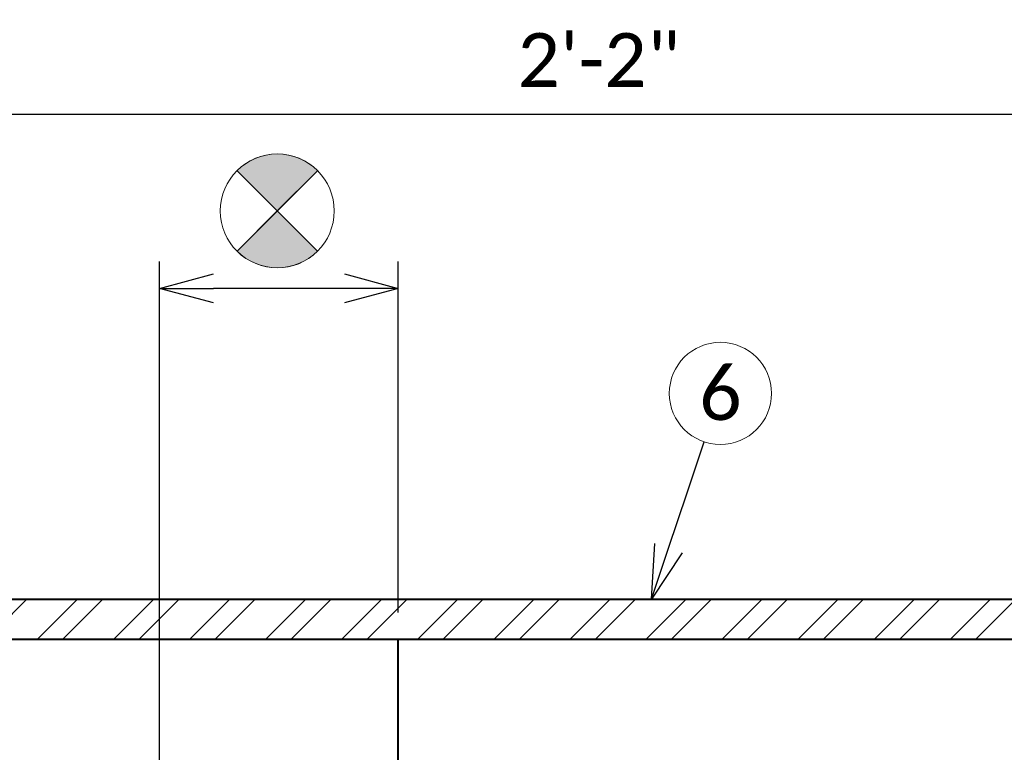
# Model space of a CAD drawing. Header units: metres. Extents: x -138 to 797, y -50 to 519.
# Tile 245 of 256: x 80 to 108, y 378 to 399. Entities that reach past the tile are written whole.
import ezdxf
from ezdxf import colors
from ezdxf.entities.mleader import LeaderData, LeaderLine
from ezdxf.enums import TextEntityAlignment as Align
from ezdxf.math import Vec2, Vec3

# ---------------------------------------------------------------- set-up
doc = ezdxf.new("R2010")
doc.units = ezdxf.units.M
doc.header["$MEASUREMENT"] = 0
for name, color, linetype, lineweight in [('B_ANNO_DIM', 7, 'Continuous', 18), ('B_ANNO_SYMB', 7, 'Continuous', 18), ('B_ANNO_TEXT', 7, 'Continuous', 18), ('B_DETAIL_OBJ', 7, 'Continuous', 40), ('B_STEEL', 92, 'Continuous', 18)]:
    doc.layers.add(name, color=color, linetype=linetype, lineweight=lineweight)
doc.styles.add('Annotative', font='calibri.ttf', dxfattribs={"height": 0.0625})
doc.styles.get("Standard").update_dxf_attribs({"font": 'calibri.ttf'})
doc.dimstyles.new('Annotative', dxfattribs={"dimscale": 0, "dimtxt": 0.0625, "dimasz": 0.0625, "dimexe": 0.03125, "dimexo": 0.03125, "dimgap": 0.03125, "dimtad": 1, "dimdec": 3, "dimzin": 3, "dimdsep": 46, "dimlunit": 4, "dimtxsty": 'Standard', "dimblk": 'OPEN30', "dimcen": 0.03125, "dimaunit": 1, "dimadec": 0, "dimazin": 3, "dimtfac": 0.75, "dimtdec": 3, "dimtofl": 0, "dimtmove": 0, "dimatfit": 3, "dimldrblk": 'OPEN30', "dimfxl": 1, "dimtfill": 1, "dimfrac": 1, "dimtolj": 1, "dimtzin": 0, "dimarcsym": 0})

# ---------------------------------------------------------------- blocks, each defined once
blk = doc.blocks.new('_Open30')
at = {"color": 0, "linetype": 'ByBlock', "lineweight": -2}
for p, q in [((-1, 0.268), (0, 0)), ((0, 0), (-1, -0.268)), ((0, 0), (-1, 0))]:
    blk.add_line(p, q, dxfattribs=at)
blk = doc.blocks.new('*D5673')
at = {"layer": 'B_ANNO_DIM', "color": 0, "lineweight": -2, "transparency": 16777216}
for p, q in [((173.261, 116.257), (173.261, 129.796)), ((245.261, 116.257), (245.261, 129.796)), ((174.761, 129.046), (243.761, 129.046))]:
    blk.add_line(p, q, dxfattribs=at)
at = {"layer": 'Defpoints', "color": 0, "transparency": 16777216}
for p in [(245.261, 129.046), (173.261, 115.507), (245.261, 115.507)]:
    blk.add_point(p, dxfattribs=at)
at = {"layer": 'B_ANNO_DIM', "color": 0, "lineweight": -2, "transparency": 16777216, "xscale": 1.5, "yscale": 1.5, "zscale": 1.5, "rotation": 180}
blk.add_blockref('_Open30', (173.261, 129.046), dxfattribs=at)
at = {"layer": 'B_ANNO_DIM', "color": 0, "lineweight": -2, "transparency": 16777216, "xscale": 1.5, "yscale": 1.5, "zscale": 1.5}
blk.add_blockref('_Open30', (245.261, 129.046), dxfattribs=at)
at = {"layer": 'B_ANNO_DIM', "color": 0, "transparency": 16777216, "insert": (209.261, 130.554), "char_height": 1.5, "attachment_point": 5, "bg_fill": 3, "box_fill_scale": 1.25, "bg_fill_color": 256, "bg_fill_true_color": 13158600, "bg_fill_transparency": 0}
blk.add_mtext('\\A1;2\'-2"', dxfattribs=at)
blk = doc.blocks.new('*D5772')
at = {"layer": 'B_ANNO_DIM', "color": 0, "lineweight": -2, "transparency": 16777216}
for p, q in [((197.008, 106.525), (197.008, 124.931)), ((203.666, 115.132), (203.666, 124.931)), ((202.166, 124.181), (198.508, 124.181))]:
    blk.add_line(p, q, dxfattribs=at)
at = {"layer": 'Defpoints', "color": 0, "transparency": 16777216}
for p in [(197.008, 124.181), (203.666, 114.382), (197.008, 105.775)]:
    blk.add_point(p, dxfattribs=at)
at = {"layer": 'B_ANNO_DIM', "color": 0, "lineweight": -2, "transparency": 16777216, "xscale": 1.5, "yscale": 1.5, "zscale": 1.5, "rotation": 180}
blk.add_blockref('_Open30', (197.008, 124.181), dxfattribs=at)
at = {"layer": 'B_ANNO_DIM', "color": 0, "lineweight": -2, "transparency": 16777216, "xscale": 1.5, "yscale": 1.5, "zscale": 1.5}
blk.add_blockref('_Open30', (203.666, 124.181), dxfattribs=at)
blk = doc.blocks.new('circle half diag solid')
at = {"layer": 'B_ANNO_SYMB'}
h = blk.add_hatch(color=256, dxfattribs=at)
h.dxf.hatch_style = 1
h.paths.add_polyline_path([(1.123, 1.123), (1.123, 1.124, 0.414216), (-1.123, 1.124), (-1.123, 1.123), (0, 0)])
h.paths.add_polyline_path([(0, 0), (-1.122, -1.122, 0.413943), (1.122, -1.122)])
for p, q in [((-1.123, 1.123), (1.123, -1.123)), ((1.123, 1.123), (-1.123, -1.123))]:
    blk.add_line(p, q, dxfattribs=at)
at = {"layer": 'B_ANNO_SYMB', "flags": 128}
for points in [[(0, 0), (1.123, 1.123), (1.123, 1.124, 0.414216), (-1.123, 1.124), (-1.123, 1.123), (0, 0)], [(1.123, -1.123), (0, 0), (-1.123, -1.123), (-1.123, -1.122, 0.414211), (1.123, -1.123)]]:
    blk.add_lwpolyline(points, format="xyb", dxfattribs=at)
at = {"layer": 'B_ANNO_SYMB'}
blk.add_circle((0, 0.001), 1.588, dxfattribs=at)
blk = doc.blocks.new('*U5621')
at = {"layer": 'B_STEEL'}
h = blk.add_hatch(dxfattribs=at)
h.set_pattern_fill('ANSI32', color=256, scale=4)
h.set_pattern_definition([(45, (154.0961, -243.366), (-1.06066, 1.06066), []), (45, (154.8032, -243.366), (-1.06066, 1.06066), [])])
h.paths.add_polyline_path([(191.1525, 115.5074), (181.7149, 115.5074), (180.4215, 114.3824), (191.1525, 114.3824)])
h.paths.add_polyline_path([(197.0085, 115.5074), (191.1525, 115.5074), (191.1525, 114.3824), (197.0085, 114.3824)])
h.paths.add_polyline_path([(222.9675, 115.5074), (197.0085, 115.5074), (197.0085, 114.3824), (224.2537, 114.3824)])
h.paths.add_polyline_path([(245.2605, 115.5074), (240.5565, 115.5074), (239.2674, 114.3824), (245.2605, 114.3824)])
h.paths.add_polyline_path([(176.6922, 115.5074), (173.2605, 115.5074), (173.2605, 114.3824), (177.9855, 114.3824)])
at = {"layer": 'B_DETAIL_OBJ', "flags": 128}
for points in [[(173.2605, 115.5074), (245.2605, 115.5074), (245.2605, 114.3824), (173.2605, 114.3824), (173.2605, 115.5074)], [(197.1863, 104.4988), (197.0085, 104.683), (197.0085, 105.7754), (197.7325, 106.5058), (203.6655, 106.5058), (203.6655, 114.3824)]]:
    blk.add_lwpolyline(points, dxfattribs=at)
at = {"layer": 'B_ANNO_TEXT', "style": 'Annotative'}
blk.add_attdef('DIM10', text='', height=1.5, rotation=300, dxfattribs=at).set_placement((32.2459, 105.4056), align=Align.MIDDLE_CENTER)
at = {"layer": 'B_ANNO_DIM'}
dim = blk.add_linear_dim(base=(245.2605, 129.0462), p1=(173.2605, 115.5074), p2=(245.2605, 115.5074), dimstyle='Annotative', override={"dimlfac": 0.361}, dxfattribs=at)
dim.commit()
dim.dimension.update_dxf_attribs({"geometry": '*D5673', "text_midpoint": (209.2605, 130.5537)})
at = {"layer": 'B_ANNO_SYMB'}
blk.add_circle((212.6492, 121.2486), 1.4255, dxfattribs=at)
blk.add_blockref('circle half diag solid', (200.2909, 126.341))
at = {"layer": 'B_ANNO_TEXT', "insert": (212.6492, 121.2486), "char_height": 1.5, "width": 3.563823, "attachment_point": 5, "style": 'Annotative'}
blk.add_mtext('6', dxfattribs=at)
at = {"layer": 'B_ANNO_TEXT', "style": 'Annotative'}
blk.add_attdef('DIM8', text='', height=1.5, dxfattribs=at).set_placement((182.277, 126.1044), align=Align.MIDDLE_CENTER)
at = {"layer": 'B_ANNO_DIM'}
dim = blk.add_linear_dim(base=(197.0085, 124.1808), p1=(203.6655, 114.3824), p2=(197.0085, 105.7754), text=' ', dimstyle='Annotative', dxfattribs=at)
dim.commit()
dim.dimension.update_dxf_attribs({"geometry": '*D5772', "text_midpoint": (200.337, 124.1808)})
ml = blk.add_multileader_mtext('Standard', dxfattribs=at)
ml.set_content('', color=256)
ml.set_leader_properties()
ml.set_arrow_properties(name='OPEN30')
ml.build(insert=Vec2(0, 0))
ml.multileader.update_dxf_attribs({"text_right_attachment_type": 3, "dogleg_length": 0.0625, "arrow_head_size": 1.5, "scale": 24})
ctx = ml.context
ctx.base_point, ctx.scale, ctx.char_height, ctx.arrow_head_size, ctx.landing_gap_size, ctx.plane_origin, ctx.plane_x_axis, ctx.plane_y_axis = Vec3(212.6728, 121.3192), 24, 1.5, 1.5, 0.75, Vec3(210.6157, 115.1766), Vec3(-0.3175593, -0.9482384), Vec3(0.9482384, -0.3175593)
ctx.right_attachment = 3
notes = []
notes.append((ctx, [(0, (1, 1, 0), (211.7201, 118.4745), (0.3175593, 0.9482384), 1.5, [(0, [(210.7265, 115.5074), (211.7201, 118.4745), (211.7201, 118.4745)], 0, [])])]))
ctx.mtext.insert, ctx.mtext.text_direction, ctx.mtext.rotation, ctx.mtext.flow_direction = Vec3(213.1458, 120.3699), Vec3(-0.3175593, -0.9482384), 4.3892346, 5
for ctx, leaders in notes:
    for number, flags, end, landing, length, lines in leaders:
        leader = LeaderData()
        leader.index, (leader.has_last_leader_line, leader.has_dogleg_vector, leader.attachment_direction) = number, flags
        leader.last_leader_point, leader.dogleg_vector, leader.dogleg_length = Vec3(end), Vec3(landing), length
        for number, points, colour, breaks in lines:
            line = LeaderLine()
            line.index, line.vertices, line.color, line.breaks = number, Vec3.list(points), colors.encode_raw_color(colour), breaks
            leader.lines.append(line)
        ctx.leaders.append(leader)

msp = doc.modelspace()

# ---------------------------------------------------------------- block references
msp.add_blockref('*U5621', (-112.829, 266.839))

doc.saveas('drawing.dxf')
